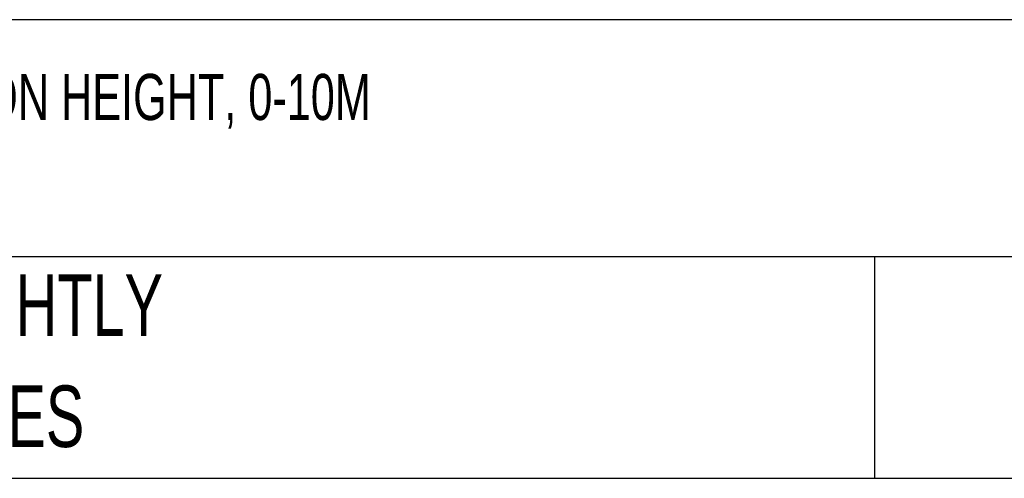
# Model space of a CAD drawing. Header units: inches. Extents: x 0.2 to 10.8, y 0.2 to 8.2.
# Tile 7 of 24: x 3.593 to 4.926, y 0.25 to 0.871. Entities that reach past the tile are written whole.
import ezdxf

# ---------------------------------------------------------------- set-up
doc = ezdxf.new("R2010")
doc.units = ezdxf.units.IN
doc.header["$MEASUREMENT"] = 0
doc.layers.add('TEXT', color=140, linetype='Continuous', lineweight=25)
doc.styles.add('SLDTEXTSTYLE0', font='TXT', dxfattribs={"width": 0.7})

msp = doc.modelspace()

# ---------------------------------------------------------------- linework, layer by layer
at = {"layer": 'TEXT'}
for p, q in [((10.75, 0.8711), (0.25, 0.8711)), ((10.75, 0.55), (0.25, 0.55)), ((4.7499, 0.55), (4.7499, 0.25)), ((0.25, 0.25), (10.75, 0.25))]:
    msp.add_line(p, q, dxfattribs=at)

# ---------------------------------------------------------------- texts
at = {"layer": 'TEXT', "attachment_point": 1, "style": 'SLDTEXTSTYLE0'}
for s, insert, char_height in [('REER MICRON, LIGHT GRID, SENDER/RECEIVER PAIR, OBJECT DETECTION, 30MM RESOLUTION, 120MM DETECTION HEIGHT, 0-10M', (0.3136, 0.7977), 0.0625), ('OPERATING DISTANCE, (2) PUSH-PULL COMPLEMENTARY, (2) 5-PIN M12 QUICK-DISCONNECTS.', (0.3136, 0.675), 0.0625), ('PART DIMENSIONS MAY DIFFER SLIGHTLY', (2.1701, 0.5261), 0.083333), ("DUE TO MANUFACTURER'S VARIANCES", (2.1701, 0.3757), 0.083333)]:
    msp.add_mtext(s, dxfattribs=dict(at, insert=insert, char_height=char_height))

doc.saveas('drawing.dxf')
